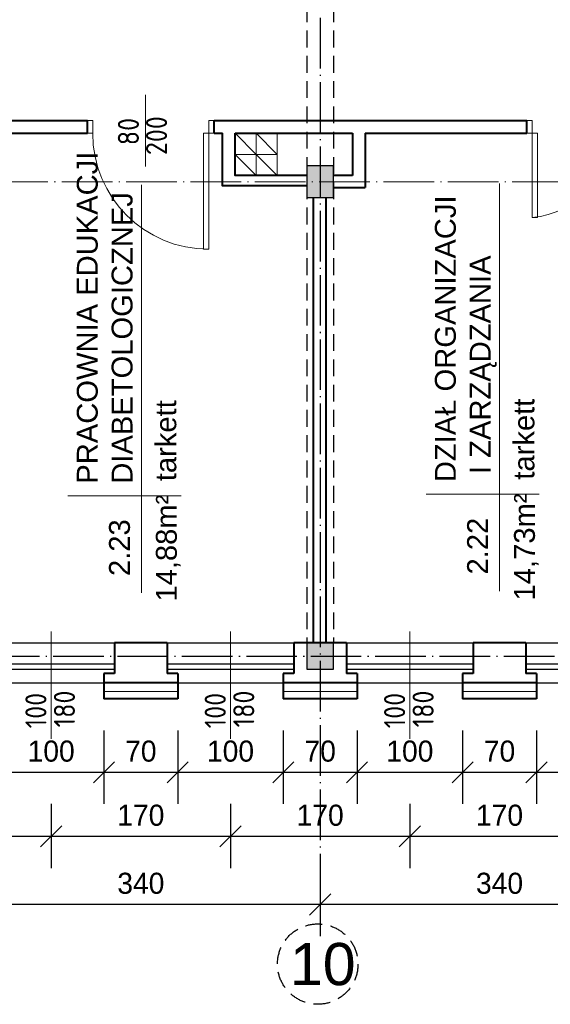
# Model space of a CAD drawing. Header units: millimetres. Extents: x -32003 to -19505, y 17931 to 29358.
# Tile 33 of 92: x -28818 to -28316, y 26534 to 27468. Entities that reach past the tile are written whole.
import ezdxf

# ---------------------------------------------------------------- set-up
doc = ezdxf.new("R2010")
doc.units = ezdxf.units.MM
doc.header["$PDMODE"] = 3
for name, pattern in [('ACAD_ISO03W100', [30, 12, -18]), ('ACAD_ISO04W100', [30.5, 24, -3, 0.5, -3]), ('KRESKOWA_X2', [12, 8, -4])]:
    doc.linetypes.add(name, pattern=pattern)
for name, color, linetype, lineweight in [('_wymiary', 1, 'Continuous', 9), ('drzwi', 140, 'Continuous', 13), ('KOMINY', 43, 'Continuous', 15), ('NR', 7, 'Continuous', 13), ('opisy drzwi', 40, 'Continuous', 13), ('opisy pom', 3, 'Continuous', 18), ('sciany', 4, 'Continuous', 40), ('symetria', 7, 'ACAD_ISO03W100', 5), ('SZRAF', 51, 'Continuous', 9), ('słupy', 2, 'Continuous', 30), ('ściana', 4, 'Continuous', 40)]:
    doc.layers.add(name, color=color, linetype=linetype, lineweight=lineweight)
doc.styles.add('ISO', font='isocp.shx')
doc.styles.add('style1', font='ARIAL.TTF')
doc.styles.add('SYSTEM', font='TXT')
doc.linetypes.add('BATTING', pattern='A,0.0001,-0.1,[134,ltypeshp.shx,S=0.1,R=0,X=-0.1,Y=0],-0.2,[134,ltypeshp.shx,S=0.1,R=180,X=0.1,Y=0],-0.1', length=0.4001)
doc.dimstyles.new('Jacek2', dxfattribs={"dimscale": 2, "dimtxt": 10, "dimasz": 10, "dimexe": 15, "dimexo": 15, "dimgap": 5, "dimtad": 1, "dimdec": 0, "dimrnd": 0.5, "dimzin": 0, "dimdsep": 46, "dimtxsty": 'Standard', "dimblk": 'OBLIQUE', "dimcen": 0, "dimdle": 5, "dimadec": 1, "dimazin": 0, "dimtfac": 1, "dimtdec": 0, "dimtofl": 0, "dimtmove": 0, "dimatfit": 3, "dimfxl": 0, "dimtolj": 1, "dimtzin": 0, "dimarcsym": 0})

# ---------------------------------------------------------------- blocks, each defined once
blk = doc.blocks.new('_OBLIQUE')
at = {"color": 0, "linetype": 'ByBlock'}
blk.add_line((-0.5, -0.5), (0.5, 0.5), dxfattribs=at)
blk = doc.blocks.new('*D590')
at = {"layer": '_wymiary', "color": 0, "lineweight": -2}
for p, q in [((-28328.67, 26793.45), (-28328.67, 26723.65)), ((-28228.67, 26793.45), (-28228.67, 26723.65)), ((-28218.67, 26753.65), (-28338.67, 26753.65))]:
    blk.add_line(p, q, dxfattribs=at)
at = {"layer": 'Defpoints', "color": 0}
for p in [(-28328.67, 26823.45), (-28228.67, 26823.45), (-28328.67, 26753.65)]:
    blk.add_point(p, dxfattribs=at)
at = {"layer": '_wymiary', "color": 0, "lineweight": -2, "xscale": 20, "yscale": 20, "zscale": 20, "rotation": 180}
blk.add_blockref('_OBLIQUE', (-28328.67, 26753.65), dxfattribs=at)
at = {"layer": '_wymiary', "color": 0, "lineweight": -2, "xscale": 20, "yscale": 20, "zscale": 20}
blk.add_blockref('_OBLIQUE', (-28228.67, 26753.65), dxfattribs=at)
at = {"layer": '_wymiary', "color": 0, "insert": (-28278.67, 26773.65), "char_height": 20, "attachment_point": 5}
blk.add_mtext('\\A1;100', dxfattribs=at)
blk = doc.blocks.new('*D591')
at = {"layer": '_wymiary', "color": 0, "lineweight": -2}
for p, q in [((-28398.67, 26793.45), (-28398.67, 26723.65)), ((-28328.67, 26793.45), (-28328.67, 26723.65)), ((-28318.67, 26753.65), (-28408.67, 26753.65))]:
    blk.add_line(p, q, dxfattribs=at)
at = {"layer": 'Defpoints', "color": 0}
for p in [(-28398.67, 26823.45), (-28328.67, 26823.45), (-28398.67, 26753.65)]:
    blk.add_point(p, dxfattribs=at)
at = {"layer": '_wymiary', "color": 0, "lineweight": -2, "xscale": 20, "yscale": 20, "zscale": 20, "rotation": 180}
blk.add_blockref('_OBLIQUE', (-28398.67, 26753.65), dxfattribs=at)
at = {"layer": '_wymiary', "color": 0, "lineweight": -2, "xscale": 20, "yscale": 20, "zscale": 20}
blk.add_blockref('_OBLIQUE', (-28328.67, 26753.65), dxfattribs=at)
at = {"layer": '_wymiary', "color": 0, "insert": (-28363.67, 26773.65), "char_height": 20, "attachment_point": 5}
blk.add_mtext('\\A1;70', dxfattribs=at)
blk = doc.blocks.new('*D592')
at = {"layer": '_wymiary', "color": 0, "lineweight": -2}
for p, q in [((-28498.67, 26793.45), (-28498.67, 26723.65)), ((-28398.67, 26793.45), (-28398.67, 26723.65)), ((-28388.67, 26753.65), (-28508.67, 26753.65))]:
    blk.add_line(p, q, dxfattribs=at)
at = {"layer": 'Defpoints', "color": 0}
for p in [(-28498.67, 26823.45), (-28398.67, 26823.45), (-28498.67, 26753.65)]:
    blk.add_point(p, dxfattribs=at)
at = {"layer": '_wymiary', "color": 0, "lineweight": -2, "xscale": 20, "yscale": 20, "zscale": 20, "rotation": 180}
blk.add_blockref('_OBLIQUE', (-28498.67, 26753.65), dxfattribs=at)
at = {"layer": '_wymiary', "color": 0, "lineweight": -2, "xscale": 20, "yscale": 20, "zscale": 20}
blk.add_blockref('_OBLIQUE', (-28398.67, 26753.65), dxfattribs=at)
at = {"layer": '_wymiary', "color": 0, "insert": (-28448.67, 26773.65), "char_height": 20, "attachment_point": 5}
blk.add_mtext('\\A1;100', dxfattribs=at)
blk = doc.blocks.new('*D593')
at = {"layer": '_wymiary', "color": 0, "lineweight": -2}
for p, q in [((-28568.67, 26793.45), (-28568.67, 26723.65)), ((-28498.67, 26793.45), (-28498.67, 26723.65)), ((-28488.67, 26753.65), (-28578.67, 26753.65))]:
    blk.add_line(p, q, dxfattribs=at)
at = {"layer": 'Defpoints', "color": 0}
for p in [(-28568.67, 26823.45), (-28498.67, 26823.45), (-28568.67, 26753.65)]:
    blk.add_point(p, dxfattribs=at)
at = {"layer": '_wymiary', "color": 0, "lineweight": -2, "xscale": 20, "yscale": 20, "zscale": 20, "rotation": 180}
blk.add_blockref('_OBLIQUE', (-28568.67, 26753.65), dxfattribs=at)
at = {"layer": '_wymiary', "color": 0, "lineweight": -2, "xscale": 20, "yscale": 20, "zscale": 20}
blk.add_blockref('_OBLIQUE', (-28498.67, 26753.65), dxfattribs=at)
at = {"layer": '_wymiary', "color": 0, "insert": (-28533.67, 26773.65), "char_height": 20, "attachment_point": 5}
blk.add_mtext('\\A1;70', dxfattribs=at)
blk = doc.blocks.new('*D594')
at = {"layer": '_wymiary', "color": 0, "lineweight": -2}
for p, q in [((-28668.67, 26793.45), (-28668.67, 26723.65)), ((-28568.67, 26793.45), (-28568.67, 26723.65)), ((-28558.67, 26753.65), (-28678.67, 26753.65))]:
    blk.add_line(p, q, dxfattribs=at)
at = {"layer": 'Defpoints', "color": 0}
for p in [(-28668.67, 26823.45), (-28568.67, 26823.45), (-28668.67, 26753.65)]:
    blk.add_point(p, dxfattribs=at)
at = {"layer": '_wymiary', "color": 0, "lineweight": -2, "xscale": 20, "yscale": 20, "zscale": 20, "rotation": 180}
blk.add_blockref('_OBLIQUE', (-28668.67, 26753.65), dxfattribs=at)
at = {"layer": '_wymiary', "color": 0, "lineweight": -2, "xscale": 20, "yscale": 20, "zscale": 20}
blk.add_blockref('_OBLIQUE', (-28568.67, 26753.65), dxfattribs=at)
at = {"layer": '_wymiary', "color": 0, "insert": (-28618.67, 26773.65), "char_height": 20, "attachment_point": 5}
blk.add_mtext('\\A1;100', dxfattribs=at)
blk = doc.blocks.new('*D595')
at = {"layer": '_wymiary', "color": 0, "lineweight": -2}
for p, q in [((-28738.67, 26793.45), (-28738.67, 26723.65)), ((-28668.67, 26793.45), (-28668.67, 26723.65)), ((-28658.67, 26753.65), (-28748.67, 26753.65))]:
    blk.add_line(p, q, dxfattribs=at)
at = {"layer": 'Defpoints', "color": 0}
for p in [(-28738.67, 26823.45), (-28668.67, 26823.45), (-28738.67, 26753.65)]:
    blk.add_point(p, dxfattribs=at)
at = {"layer": '_wymiary', "color": 0, "lineweight": -2, "xscale": 20, "yscale": 20, "zscale": 20, "rotation": 180}
blk.add_blockref('_OBLIQUE', (-28738.67, 26753.65), dxfattribs=at)
at = {"layer": '_wymiary', "color": 0, "lineweight": -2, "xscale": 20, "yscale": 20, "zscale": 20}
blk.add_blockref('_OBLIQUE', (-28668.67, 26753.65), dxfattribs=at)
at = {"layer": '_wymiary', "color": 0, "insert": (-28703.67, 26773.65), "char_height": 20, "attachment_point": 5}
blk.add_mtext('\\A1;70', dxfattribs=at)
blk = doc.blocks.new('*D596')
at = {"layer": '_wymiary', "color": 0, "lineweight": -2}
for p, q in [((-28838.67, 26793.45), (-28838.67, 26723.65)), ((-28738.67, 26793.45), (-28738.67, 26723.65)), ((-28728.67, 26753.65), (-28848.67, 26753.65))]:
    blk.add_line(p, q, dxfattribs=at)
at = {"layer": 'Defpoints', "color": 0}
for p in [(-28838.67, 26823.45), (-28738.67, 26823.45), (-28838.67, 26753.65)]:
    blk.add_point(p, dxfattribs=at)
at = {"layer": '_wymiary', "color": 0, "lineweight": -2, "xscale": 20, "yscale": 20, "zscale": 20, "rotation": 180}
blk.add_blockref('_OBLIQUE', (-28838.67, 26753.65), dxfattribs=at)
at = {"layer": '_wymiary', "color": 0, "lineweight": -2, "xscale": 20, "yscale": 20, "zscale": 20}
blk.add_blockref('_OBLIQUE', (-28738.67, 26753.65), dxfattribs=at)
at = {"layer": '_wymiary', "color": 0, "insert": (-28788.67, 26773.65), "char_height": 20, "attachment_point": 5}
blk.add_mtext('\\A1;100', dxfattribs=at)
blk = doc.blocks.new('*D628')
at = {"layer": '_wymiary', "color": 0, "lineweight": -2}
for p, q in [((-28448.67, 26723.65), (-28448.67, 26662.84)), ((-28278.67, 26723.65), (-28278.67, 26662.84)), ((-28268.67, 26692.84), (-28458.67, 26692.84))]:
    blk.add_line(p, q, dxfattribs=at)
at = {"layer": 'Defpoints', "color": 0}
for p in [(-28448.67, 26753.65), (-28278.67, 26753.65), (-28448.67, 26692.84)]:
    blk.add_point(p, dxfattribs=at)
at = {"layer": '_wymiary', "color": 0, "lineweight": -2, "xscale": 20, "yscale": 20, "zscale": 20, "rotation": 180}
blk.add_blockref('_OBLIQUE', (-28448.67, 26692.84), dxfattribs=at)
at = {"layer": '_wymiary', "color": 0, "lineweight": -2, "xscale": 20, "yscale": 20, "zscale": 20}
blk.add_blockref('_OBLIQUE', (-28278.67, 26692.84), dxfattribs=at)
at = {"layer": '_wymiary', "color": 0, "insert": (-28363.67, 26712.84), "char_height": 20, "attachment_point": 5}
blk.add_mtext('\\A1;170', dxfattribs=at)
blk = doc.blocks.new('*D629')
at = {"layer": '_wymiary', "color": 0, "lineweight": -2}
for p, q in [((-28618.67, 26723.65), (-28618.67, 26662.84)), ((-28448.67, 26723.65), (-28448.67, 26662.84)), ((-28438.67, 26692.84), (-28628.67, 26692.84))]:
    blk.add_line(p, q, dxfattribs=at)
at = {"layer": 'Defpoints', "color": 0}
for p in [(-28618.67, 26753.65), (-28448.67, 26753.65), (-28618.67, 26692.84)]:
    blk.add_point(p, dxfattribs=at)
at = {"layer": '_wymiary', "color": 0, "lineweight": -2, "xscale": 20, "yscale": 20, "zscale": 20, "rotation": 180}
blk.add_blockref('_OBLIQUE', (-28618.67, 26692.84), dxfattribs=at)
at = {"layer": '_wymiary', "color": 0, "lineweight": -2, "xscale": 20, "yscale": 20, "zscale": 20}
blk.add_blockref('_OBLIQUE', (-28448.67, 26692.84), dxfattribs=at)
at = {"layer": '_wymiary', "color": 0, "insert": (-28533.67, 26712.84), "char_height": 20, "attachment_point": 5}
blk.add_mtext('\\A1;170', dxfattribs=at)
blk = doc.blocks.new('*D630')
at = {"layer": '_wymiary', "color": 0, "lineweight": -2}
for p, q in [((-28788.67, 26723.65), (-28788.67, 26662.84)), ((-28618.67, 26723.65), (-28618.67, 26662.84)), ((-28608.67, 26692.84), (-28798.67, 26692.84))]:
    blk.add_line(p, q, dxfattribs=at)
at = {"layer": 'Defpoints', "color": 0}
for p in [(-28788.67, 26753.65), (-28618.67, 26753.65), (-28788.67, 26692.84)]:
    blk.add_point(p, dxfattribs=at)
at = {"layer": '_wymiary', "color": 0, "lineweight": -2, "xscale": 20, "yscale": 20, "zscale": 20, "rotation": 180}
blk.add_blockref('_OBLIQUE', (-28788.67, 26692.84), dxfattribs=at)
at = {"layer": '_wymiary', "color": 0, "lineweight": -2, "xscale": 20, "yscale": 20, "zscale": 20}
blk.add_blockref('_OBLIQUE', (-28618.67, 26692.84), dxfattribs=at)
at = {"layer": '_wymiary', "color": 0, "insert": (-28703.67, 26712.84), "char_height": 20, "attachment_point": 5}
blk.add_mtext('\\A1;170', dxfattribs=at)
blk = doc.blocks.new('*D631')
at = {"layer": '_wymiary', "color": 0, "lineweight": -2}
for p, q in [((-28958.67, 26723.65), (-28958.67, 26662.84)), ((-28788.67, 26723.65), (-28788.67, 26662.84)), ((-28778.67, 26692.84), (-28968.67, 26692.84))]:
    blk.add_line(p, q, dxfattribs=at)
at = {"layer": 'Defpoints', "color": 0}
for p in [(-28958.67, 26753.65), (-28788.67, 26753.65), (-28958.67, 26692.84)]:
    blk.add_point(p, dxfattribs=at)
at = {"layer": '_wymiary', "color": 0, "lineweight": -2, "xscale": 20, "yscale": 20, "zscale": 20, "rotation": 180}
blk.add_blockref('_OBLIQUE', (-28958.67, 26692.84), dxfattribs=at)
at = {"layer": '_wymiary', "color": 0, "lineweight": -2, "xscale": 20, "yscale": 20, "zscale": 20}
blk.add_blockref('_OBLIQUE', (-28788.67, 26692.84), dxfattribs=at)
at = {"layer": '_wymiary', "color": 0, "insert": (-28873.67, 26712.84), "char_height": 20, "attachment_point": 5}
blk.add_mtext('\\A1;170', dxfattribs=at)
blk = doc.blocks.new('*D647')
at = {"layer": '_wymiary', "color": 0, "lineweight": -2}
for p, q in [((-28533.67, 26638.37), (-28533.67, 26598.27)), ((-28193.67, 26637.45), (-28193.67, 26598.27)), ((-28183.67, 26628.27), (-28543.67, 26628.27))]:
    blk.add_line(p, q, dxfattribs=at)
at = {"layer": 'Defpoints', "color": 0}
for p in [(-28533.67, 26668.37), (-28193.67, 26667.45), (-28533.67, 26628.27)]:
    blk.add_point(p, dxfattribs=at)
at = {"layer": '_wymiary', "color": 0, "lineweight": -2, "xscale": 20, "yscale": 20, "zscale": 20, "rotation": 180}
blk.add_blockref('_OBLIQUE', (-28533.67, 26628.27), dxfattribs=at)
at = {"layer": '_wymiary', "color": 0, "lineweight": -2, "xscale": 20, "yscale": 20, "zscale": 20}
blk.add_blockref('_OBLIQUE', (-28193.67, 26628.27), dxfattribs=at)
at = {"layer": '_wymiary', "color": 0, "insert": (-28363.67, 26648.27), "char_height": 20, "attachment_point": 5}
blk.add_mtext('\\A1;340', dxfattribs=at)
blk = doc.blocks.new('*D648')
at = {"layer": '_wymiary', "color": 0, "lineweight": -2}
for p, q in [((-28873.67, 26642.02), (-28873.67, 26598.27)), ((-28533.67, 26638.37), (-28533.67, 26598.27)), ((-28523.67, 26628.27), (-28883.67, 26628.27))]:
    blk.add_line(p, q, dxfattribs=at)
at = {"layer": 'Defpoints', "color": 0}
for p in [(-28873.67, 26672.02), (-28533.67, 26668.37), (-28873.67, 26628.27)]:
    blk.add_point(p, dxfattribs=at)
at = {"layer": '_wymiary', "color": 0, "lineweight": -2, "xscale": 20, "yscale": 20, "zscale": 20, "rotation": 180}
blk.add_blockref('_OBLIQUE', (-28873.67, 26628.27), dxfattribs=at)
at = {"layer": '_wymiary', "color": 0, "lineweight": -2, "xscale": 20, "yscale": 20, "zscale": 20}
blk.add_blockref('_OBLIQUE', (-28533.67, 26628.27), dxfattribs=at)
at = {"layer": '_wymiary', "color": 0, "insert": (-28703.67, 26648.27), "char_height": 20, "attachment_point": 5}
blk.add_mtext('\\A1;340', dxfattribs=at)

msp = doc.modelspace()

# ---------------------------------------------------------------- hatches: boundary and pattern name
at = {"layer": 'SZRAF'}
h = msp.add_hatch(color=256, dxfattribs=at)
h.dxf.hatch_style = 1
h.paths.add_polyline_path([(-28546.17, 27298.95), (-28521.17, 27298.95), (-28521.17, 27328.95), (-28546.17, 27328.95)])
h = msp.add_hatch(color=256, dxfattribs=at)
h.dxf.hatch_style = 1
h.paths.add_polyline_path([(-28521.17, 26876.45), (-28546.17, 26876.45), (-28546.17, 26863.95), (-28521.17, 26863.95)])
h.paths.add_polyline_path([(-28521.17, 26863.95), (-28546.17, 26863.95), (-28546.17, 26851.45), (-28521.17, 26851.45)])

# ---------------------------------------------------------------- linework, layer by layer
at = {"linetype": 'KRESKOWA_X2', "ltscale": 2}
for p, q in [((-28546.17, 28201.45), (-28546.17, 26876.45)), ((-28521.17, 28201.45), (-28521.17, 26876.45))]:
    msp.add_line(p, q, dxfattribs=at)
at = {"linetype": 'ACAD_ISO04W100', "ltscale": 2}
for p, q in [((-28533.67, 28201.45), (-28533.67, 26609.81)), ((-31592.67, 26863.95), (-25930.18, 26863.95))]:
    msp.add_line(p, q, dxfattribs=at)
at = {"ltscale": 2}
for p, q in [((-31056.67, 26876.45), (-27491.67, 26876.45)), ((-31051.67, 26838.45), (-27545.67, 26838.45))]:
    msp.add_line(p, q, dxfattribs=at)
for p, q in [((-28848.67, 26856.52), (-28728.67, 26856.52)), ((-28848.67, 26851.45), (-28728.67, 26851.45)), ((-28678.67, 26856.52), (-28558.67, 26856.52)), ((-28678.67, 26851.45), (-28558.67, 26851.45)), ((-28508.67, 26856.52), (-28388.67, 26856.52)), ((-28508.67, 26851.45), (-28388.67, 26851.45)), ((-28338.67, 26856.52), (-28218.67, 26856.52)), ((-28338.67, 26851.45), (-28218.67, 26851.45))]:
    msp.add_line(p, q)
at = {"linetype": 'KRESKOWA_X2', "ltscale": 2}
msp.add_circle((-28536, 26571.73), 38.15, dxfattribs=at)
at = {"layer": 'drzwi'}
for points in [[(-28749.32, 27371.95, 0), (-28754.32, 27371.95, 0), (-28754.32, 27359.95, 0), (-28749.32, 27359.95, 0), (-28749.32, 27371.95, 0)], [(-28639.32, 27371.95, 0), (-28634.32, 27371.95, 0), (-28634.32, 27359.95, 0), (-28639.32, 27359.95, 0), (-28639.32, 27371.95, 0)], [(-28332.79, 27371.95, 0), (-28337.79, 27371.95, 0), (-28337.79, 27359.95, 0), (-28332.79, 27359.95, 0), (-28332.79, 27371.95, 0)], [(-28639.32, 27359.95, 0), (-28644.32, 27359.95, 0), (-28644.32, 27249.95, 0), (-28639.32, 27249.95, 0), (-28639.32, 27359.95, 0)], [(-28332.79, 27359.95, 0), (-28327.79, 27359.95, 0), (-28327.79, 27279.95, 0), (-28332.79, 27279.95, 0), (-28332.79, 27359.95, 0)]]:
    msp.add_polyline3d(points, dxfattribs=at)
for centre, radius, start, end in [((-28639.32, 27359.95), 110, 179.99983, 269.99983), ((-28342.28, 27369.44), 89.99, 276.05486, 353.94561)]:
    msp.add_arc(centre, radius, start, end, dxfattribs=at)
at = {"layer": 'KOMINY'}
for p, q in [((-28614.29, 27359.95), (-28594.29, 27339.95)), ((-28594.29, 27359.95), (-28574.29, 27339.95)), ((-28614.29, 27339.95), (-28594.29, 27319.95)), ((-28594.29, 27339.95), (-28574.29, 27319.95))]:
    msp.add_line(p, q, dxfattribs=at)
for points in [[(-28594.29, 27339.95), (-28614.29, 27339.95), (-28614.29, 27359.95), (-28594.29, 27359.95)], [(-28574.29, 27339.95), (-28594.29, 27339.95), (-28594.29, 27359.95), (-28574.29, 27359.95)], [(-28594.29, 27319.95), (-28614.29, 27319.95), (-28614.29, 27339.95), (-28594.29, 27339.95)], [(-28574.29, 27319.95), (-28594.29, 27319.95), (-28594.29, 27339.95), (-28574.29, 27339.95)]]:
    msp.add_lwpolyline(points, close=True, dxfattribs=at)
at = {"layer": 'opisy drzwi'}
for p, q in [((-28699.35, 27328.48), (-28699.35, 27396.35)), ((-28788.67, 26887.24), (-28788.67, 26785.48)), ((-28618.67, 26887.24), (-28618.67, 26785.48)), ((-28448.67, 26887.24), (-28448.67, 26785.48))]:
    msp.add_line(p, q, dxfattribs=at)
at = {"layer": 'opisy pom'}
for p, q in [((-28703.04, 26923.96), (-28703.04, 27310.97)), ((-28363.6, 26925.43), (-28363.6, 27312.43)), ((-28772.81, 27015.96), (-28665.58, 27015.96)), ((-28433.37, 27017.42), (-28326.14, 27017.42))]:
    msp.add_line(p, q, dxfattribs=at)
at = {"layer": 'sciany'}
for p, q in [((-29026.72, 27371.95), (-28754.32, 27371.95)), ((-28754.32, 27359.95), (-28754.32, 27371.95)), ((-28634.32, 27371.95), (-28337.79, 27371.95)), ((-28634.32, 27359.95), (-28634.32, 27371.95)), ((-28863.67, 27359.95), (-28754.32, 27359.95)), ((-28634.32, 27359.95), (-28626.29, 27359.95)), ((-28614.29, 27359.95), (-28503.17, 27359.95)), ((-28503.17, 27359.95), (-28503.17, 27319.95)), ((-28491.17, 27359.95), (-28491.17, 27308.63)), ((-28491.17, 27359.95), (-28337.79, 27359.95)), ((-28521.17, 27308.63), (-28491.17, 27308.63)), ((-28540.17, 27298.95), (-28540.17, 26876.45)), ((-28528.17, 27298.95), (-28528.17, 26876.45))]:
    msp.add_line(p, q, dxfattribs=at)
for points in [[(-28546.17, 27309.95), (-28626.29, 27309.95), (-28626.29, 27359.95)], [(-28546.17, 27319.95), (-28614.29, 27319.95), (-28614.29, 27359.95)], [(-28503.17, 27319.95), (-28503.17, 27319.95), (-28521.17, 27319.95)]]:
    msp.add_lwpolyline(points, dxfattribs=at)
at = {"layer": 'symetria', "linetype": 'ACAD_ISO04W100', "ltscale": 2}
msp.add_line((-30913.67, 27313.95), (-25930.18, 27313.95), dxfattribs=at)
at = {"layer": 'SZRAF', "linetype": 'BATTING', "ltscale": 14}
for p, q in [((-28668.67, 26830.45), (-28738.67, 26830.45)), ((-28498.67, 26830.45), (-28568.67, 26830.45)), ((-28328.67, 26830.45), (-28398.67, 26830.45))]:
    msp.add_line(p, q, dxfattribs=at)
at = {"layer": 'słupy'}
for points in [[(-28546.17, 27298.95), (-28521.17, 27298.95), (-28521.17, 27328.95), (-28546.17, 27328.95)], [(-28546.17, 26851.45), (-28521.17, 26851.45), (-28521.17, 26876.45), (-28546.17, 26876.45)]]:
    msp.add_lwpolyline(points, close=True, dxfattribs=at)
at = {"layer": 'ściana'}
for p, q in [((-28337.79, 27359.95), (-28337.79, 27371.95)), ((-28678.67, 26876.45), (-28728.67, 26876.45)), ((-28728.67, 26876.45), (-28728.67, 26847.45)), ((-28678.67, 26876.45), (-28678.67, 26847.45)), ((-28508.67, 26876.45), (-28558.67, 26876.45)), ((-28558.67, 26876.45), (-28558.67, 26847.45)), ((-28508.67, 26876.45), (-28508.67, 26847.45)), ((-28338.67, 26876.45), (-28388.67, 26876.45)), ((-28388.67, 26876.45), (-28388.67, 26847.45)), ((-28338.67, 26876.45), (-28338.67, 26847.45)), ((-28738.67, 26847.45), (-28738.67, 26823.45)), ((-28728.67, 26847.45), (-28738.67, 26847.45)), ((-28668.67, 26838.45), (-28738.67, 26838.45)), ((-28668.67, 26847.45), (-28678.67, 26847.45)), ((-28668.67, 26847.45), (-28668.67, 26823.45)), ((-28568.67, 26847.45), (-28568.67, 26823.45)), ((-28558.67, 26847.45), (-28568.67, 26847.45)), ((-28498.67, 26838.45), (-28568.67, 26838.45)), ((-28498.67, 26847.45), (-28508.67, 26847.45)), ((-28498.67, 26847.45), (-28498.67, 26823.45)), ((-28398.67, 26847.45), (-28398.67, 26823.45)), ((-28388.67, 26847.45), (-28398.67, 26847.45)), ((-28328.67, 26838.45), (-28398.67, 26838.45)), ((-28328.67, 26847.45), (-28338.67, 26847.45)), ((-28328.67, 26847.45), (-28328.67, 26823.45)), ((-28668.67, 26823.45), (-28738.67, 26823.45)), ((-28498.67, 26823.45), (-28568.67, 26823.45)), ((-28328.67, 26823.45), (-28398.67, 26823.45))]:
    msp.add_line(p, q, dxfattribs=at)

# ---------------------------------------------------------------- texts
at = {"layer": 'NR', "ltscale": 5, "insert": (-28562.28, 26591.76), "char_height": 40, "width": 65, "attachment_point": 1, "style": 'style1'}
msp.add_mtext('10', dxfattribs=at)
at = {"layer": 'opisy drzwi', "style": 'ISO'}
for s, p in [('200', (-28678.78, 27339.29)), ('80', (-28705.44, 27348.68)), ('100', (-28793.11, 26795.46)), ('180', (-28766.08, 26796.37)), ('100', (-28623.11, 26795.46)), ('180', (-28596.08, 26796.37)), ('100', (-28453.11, 26795.46)), ('180', (-28426.08, 26796.37))]:
    msp.add_text(s, height=20, rotation=90, dxfattribs=at).set_placement(p)
at = {"layer": 'opisy pom', "char_height": 19.8, "attachment_point": 1, "rotation": 90, "style": 'SYSTEM'}
for s, insert in [('{\\fArial|b0|i0|c238|p34;PRACOWNIA EDUKACJI\\PDIABETOLOGICZNEJ}', (-28764.35, 27027.51)), ('{\\fArial|b0|i0|c238|p34;DZIAŁ ORGANIZACJI\\P I ZARZĄDZANIA}', (-28424.91, 27028.98)), ('{\\fArial|b0|i0|c238|p34;tarkett}', (-28689.9, 27029.88)), ('{\\fArial|b0|i0|c238|p34;tarkett}', (-28350.46, 27031.35)), ('{\\fArial|b0|i0|c238|p34;14,88m²}', (-28689.38, 26915.63)), ('{\\fArial|b0|i0|c238|p34;14,73m²}', (-28349.94, 26916.78)), ('{\\fArial|b0|i0|c238|p34;2.23}', (-28733.83, 26939.9)), ('{\\fArial|b0|i0|c238|p34;2.22}', (-28394.39, 26941.37))]:
    msp.add_mtext(s, dxfattribs=dict(at, insert=insert))

# ---------------------------------------------------------------- dimensions: what is measured, and where the dimension line sits
at = {"layer": '_wymiary'}
for base, p1, p2, picture, middle in [((-28838.67, 26753.65), (-28738.67, 26823.45), (-28838.67, 26823.45), '*D596', (-28788.67, 26773.65)), ((-28738.67, 26753.65), (-28668.67, 26823.45), (-28738.67, 26823.45), '*D595', (-28703.67, 26773.65)), ((-28668.67, 26753.65), (-28568.67, 26823.45), (-28668.67, 26823.45), '*D594', (-28618.67, 26773.65)), ((-28568.67, 26753.65), (-28498.67, 26823.45), (-28568.67, 26823.45), '*D593', (-28533.67, 26773.65)), ((-28498.67, 26753.65), (-28398.67, 26823.45), (-28498.67, 26823.45), '*D592', (-28448.67, 26773.65)), ((-28398.67, 26753.65), (-28328.67, 26823.45), (-28398.67, 26823.45), '*D591', (-28363.67, 26773.65)), ((-28328.67, 26753.65), (-28228.67, 26823.45), (-28328.67, 26823.45), '*D590', (-28278.67, 26773.65)), ((-28958.67, 26692.84), (-28788.67, 26753.65), (-28958.67, 26753.65), '*D631', (-28873.67, 26712.84)), ((-28788.67, 26692.84), (-28618.67, 26753.65), (-28788.67, 26753.65), '*D630', (-28703.67, 26712.84)), ((-28618.67, 26692.84), (-28448.67, 26753.65), (-28618.67, 26753.65), '*D629', (-28533.67, 26712.84)), ((-28448.67, 26692.84), (-28278.67, 26753.65), (-28448.67, 26753.65), '*D628', (-28363.67, 26712.84)), ((-28873.67, 26628.27), (-28533.67, 26668.37), (-28873.67, 26672.02), '*D648', (-28703.67, 26648.27)), ((-28533.67, 26628.27), (-28193.67, 26667.45), (-28533.67, 26668.37), '*D647', (-28363.67, 26648.27))]:
    dim = msp.add_linear_dim(base=base, p1=p1, p2=p2, dimstyle='Jacek2', override={"dimtmove": 1}, dxfattribs=at)
    dim.commit()
    dim.dimension.update_dxf_attribs({"geometry": picture, "text_midpoint": middle})

doc.saveas('drawing.dxf')
